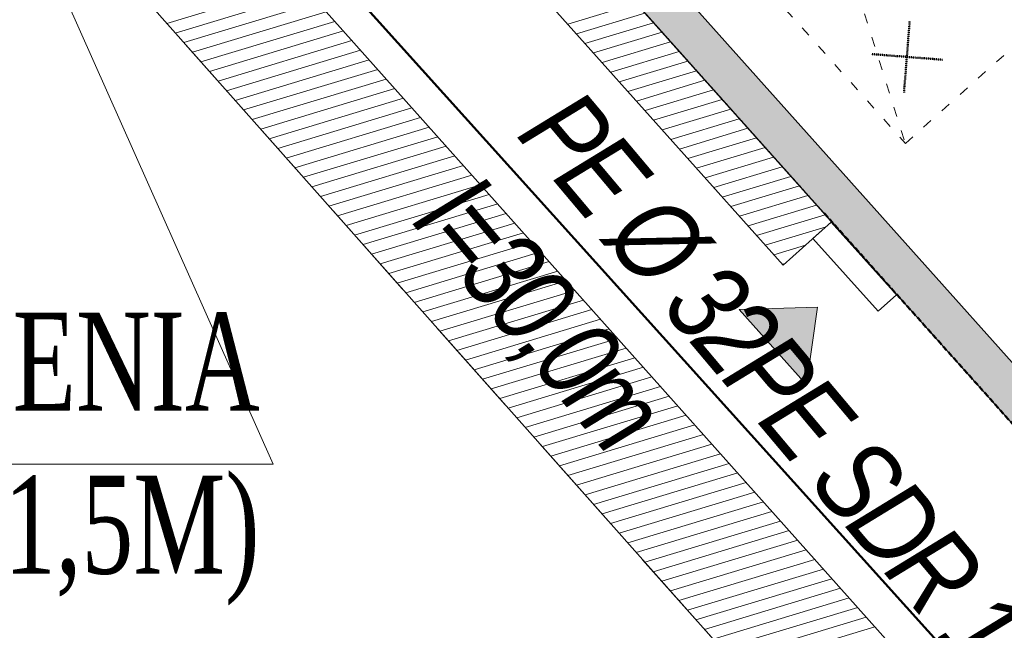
# Model space of a CAD drawing. Header units: centimetres. Extents: x 843425950 to 843478602, y 588811213 to 588851397.
# Tile 54 of 89: x 843442700 to 843443909, y 588830921 to 588831671. Entities that reach past the tile are written whole.
import ezdxf
from ezdxf import colors
from ezdxf.entities.mleader import LeaderData, LeaderLine
from ezdxf.lldxf.tags import DXFTag
from ezdxf.math import Vec2, Vec3

# ---------------------------------------------------------------- set-up
doc = ezdxf.new("R2010")
doc.units = ezdxf.units.CM
doc.header["$MEASUREMENT"] = 0
for name, pattern in [('3', [1, 0.5, -0.5]), ('ACAD_ISO03W100', [30, 12, -18]), ('DASH2', [19.05, 12.7, -6.35])]:
    doc.linetypes.add(name, pattern=pattern)
doc.layers.get('0').update_dxf_attribs({"lineweight": 5})
for name, color, linetype, lineweight in [('0-hatch', 8, 'Continuous', 5), ('0-LINIA CIENKA', 8, 'Continuous', 9), ('0-LINIA ŚREDNIA', 2, 'Continuous', 30), ('_ nowe meble', 183, 'Continuous', 5), ('IS_gaz_ZEW', 40, 'GAS_LINE', 30), ('IS_lpg_proj_opis', 7, 'Continuous', 5), ('IS_Opisy_działek_Wodociag', 7, 'SOLID', 5), ('wymiarowanie', 123, 'Continuous', 5)]:
    doc.layers.add(name, color=color, linetype=linetype, lineweight=lineweight)
doc.layers.add('0-POWIERZCHNIA POMIESZCZEN', color=41, linetype='DASH2', lineweight=50, plot=False)
doc.layers.add('granica działki', color=7, linetype='3', lineweight=50, true_color=0xeb0000)
doc.layers.add('meble', color=7, linetype='Continuous', lineweight=5, true_color=0x8a8a8a)
doc.styles.add('IS_W-K_opisy', font='romans.shx', dxfattribs={"width": 0.7, "height": 20})
doc.styles.get("Standard").update_dxf_attribs({"font": 'ARIAL.TTF'})
tags = doc.linetypes.add('GAS_LINE', pattern='A,0.5,-0.2,["GAS",Standard,S=0.1,R=0,X=-0.1,Y=-0.05],-0.25', length=0.95).pattern_tags.tags
tags[6] = DXFTag(74, 10)
tags = doc.linetypes.add('SOLID', pattern=[10, 10, 0]).pattern_tags.tags
tags[6:7] = [DXFTag(74, 4), DXFTag(75, 0), DXFTag(340, '0'), DXFTag(46, 0.0), DXFTag(50, 0.0), DXFTag(44, 0.0), DXFTag(45, 0.0)]
tags[4:5] = [DXFTag(74, 4), DXFTag(75, 0), DXFTag(340, '0'), DXFTag(46, 0.0), DXFTag(50, 0.0), DXFTag(44, 0.0), DXFTag(45, 0.0)]
doc.dimstyles.new('1-100 do zagospod', dxfattribs={"dimscale": 0, "dimtxt": 75, "dimasz": 25, "dimexe": 3, "dimexo": 7, "dimgap": 25, "dimtad": 1, "dimlfac": 0.01, "dimrnd": 0.01, "dimzin": 9, "dimdsep": 46, "dimtxsty": 'Standard', "dimblk1": 'new', "dimblk2": 'new', "dimsah": 1, "dimcen": 12, "dimdle": 20, "dimse1": 1, "dimse2": 1, "dimclrd": 256, "dimclre": 3, "dimclrt": 256, "dimadec": 0, "dimazin": 0, "dimtfac": 15, "dimtix": 1, "dimtmove": 1, "dimatfit": 3, "dimldrblk": 'new', "dimfxl": 1, "dimtfill": 1, "dimtfillclr": 7, "dimtolj": 1, "dimtzin": 5, "dimlwd": -1, "dimarcsym": 0})
picture_1 = doc.add_image_def('image1.jpg', size_in_pixel=(6614, 4677))

# ---------------------------------------------------------------- blocks, each defined once
blk = doc.blocks.new('G$C4A0F54D5')
at = {"layer": '0-POWIERZCHNIA POMIESZCZEN', "ltscale": 0.5}
blk.add_lwpolyline([(133.7, -149.5), (0, 0), (-130.5, -116.8), (-700.9, 520.9)], dxfattribs=at)
blk = doc.blocks.new('_Oblique')
at = {"color": 0, "linetype": 'ByBlock', "lineweight": -2}
blk.add_line((-0.5, -0.5), (0.5, 0.5), dxfattribs=at)
blk = doc.blocks.new('My oblique')
at = {"xscale": 2.5, "yscale": 2.5, "zscale": 2.5, "rotation": 180}
blk.add_blockref('_Oblique', (139.09, 225.958), dxfattribs=at)
blk = doc.blocks.new('new')
at = {"ltscale": 0.1}
for p, q in [((0, -3.392), (0, 3.392)), ((-1.87, 0), (1.87, 0))]:
    blk.add_line(p, q, dxfattribs=at)
blk.add_blockref('My oblique', (-139.09, -225.958), dxfattribs=at)
blk = doc.blocks.new('*D1815')
at = {"layer": '0-LINIA CIENKA'}
blk.add_line((843443267.6, 588831939.5), (843444144.7, 588832724.1), dxfattribs=at)
at = {"layer": 'Defpoints', "color": 0}
for p in [(843444163.3, 588832740.8), (843444163.3, 588832740.8), (843443597.9, 588831532.8)]:
    blk.add_point(p, dxfattribs=at)
at = {"layer": '0-LINIA CIENKA', "linetype": 'ByBlock', "xscale": 25, "yscale": 25, "zscale": 25}
for p, rotation in [((843444163.3, 588832740.8), 41.81120468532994), ((843443248.9, 588831922.9), 221.81120468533)]:
    blk.add_blockref('new', p, dxfattribs=dict(at, rotation=rotation))
at = {"layer": '0-LINIA CIENKA', "lineweight": 5, "insert": (843443747.9, 588832285.1), "char_height": 75, "attachment_point": 5, "rotation": 221.8112, "bg_fill": 3, "box_fill_scale": 1.25, "bg_fill_color": 256, "bg_fill_true_color": 13158600, "bg_fill_transparency": 0}
blk.add_mtext('\\A1;12.27', dxfattribs=at)
blk = doc.blocks.new('G$CA5EE0E49')
at = {"layer": 'granica działki'}
for p, q in [((-90.5, -86.3), (90.5, 86.3)), ((86.3, -90.5), (-86.3, 90.5))]:
    blk.add_line(p, q, dxfattribs=at)
blk = doc.blocks.new('A$C2C086DCC')
at = {"layer": 'granica działki', "linetype": 'Continuous', "lineweight": 0}
blk.add_hatch(color=1, dxfattribs=at).paths.add_polyline_path([(88.5, 104.9), (177.1, 0), (0, 0)])
blk.add_lwpolyline([(88.5, 104.9), (177.1, 0), (0, 0), (88.5, 104.9)], dxfattribs=at)
blk = doc.blocks.new('G$C0D7D44DC')
at = {"layer": 'granica działki', "rotation": 188.8040009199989}
blk.add_blockref('A$C2C086DCC', (71.4, 117.2), dxfattribs=at)
blk = doc.blocks.new('_Closed')
at = {"color": 0, "linetype": 'ByBlock', "lineweight": -2}
for p, q in [((-1, 0.167), (0, 0)), ((-1, 0.167), (-1, -0.167)), ((0, 0), (-1, -0.167)), ((0, 0), (-1, 0))]:
    blk.add_line(p, q, dxfattribs=at)
blk = doc.blocks.new('PZT BARSZCZEWO')
at = {"layer": '0-hatch', "color": 63, "linetype": 'Continuous', "lineweight": 5, "transparency": 33554687}
for p, q in [((843443044.785, 588831715.652), (843442880.594, 588831666.044)), ((843443055.305, 588831703.863), (843442891.071, 588831654.243)), ((843443065.825, 588831692.075), (843442901.549, 588831642.442)), ((843443076.345, 588831680.286), (843442912.026, 588831630.64)), ((843443086.866, 588831668.498), (843442922.503, 588831618.839)), ((843443097.386, 588831656.71), (843442932.98, 588831607.038)), ((843443107.906, 588831644.921), (843442943.458, 588831595.236)), ((843443118.426, 588831633.133), (843442953.935, 588831583.435)), ((843443128.946, 588831621.344), (843442964.411, 588831571.634)), ((843443139.466, 588831609.556), (843442974.887, 588831559.832)), ((843443149.986, 588831597.768), (843442985.363, 588831548.03)), ((843443160.506, 588831585.979), (843442995.839, 588831536.228)), ((843443171.026, 588831574.191), (843443006.315, 588831524.427)), ((843443181.546, 588831562.403), (843443016.791, 588831512.625)), ((843443604.344, 588831525.508), (843443520.272, 588831500.107)), ((843443223.626, 588831515.249), (843443058.695, 588831465.418)), ((843443614.883, 588831513.725), (843443530.811, 588831488.324)), ((843443234.146, 588831503.461), (843443069.171, 588831453.616)), ((843443625.422, 588831501.942), (843443541.35, 588831476.542)), ((843443244.667, 588831491.672), (843443079.647, 588831441.815)), ((843443635.961, 588831490.16), (843443551.889, 588831464.759)), ((843443255.187, 588831479.884), (843443090.123, 588831430.013)), ((843443646.5, 588831478.377), (843443562.428, 588831452.977)), ((843443265.707, 588831468.095), (843443100.599, 588831418.211)), ((843443657.039, 588831466.595), (843443572.967, 588831441.194)), ((843443276.227, 588831456.307), (843443111.075, 588831406.409)), ((843443667.578, 588831454.812), (843443583.506, 588831429.411)), ((843443286.747, 588831444.519), (843443121.55, 588831394.608)), ((843443297.267, 588831432.73), (843443132.026, 588831382.806)), ((843443678.117, 588831443.029), (843443594.045, 588831417.629)), ((843443307.787, 588831420.942), (843443142.502, 588831371.004)), ((843443688.656, 588831431.247), (843443604.584, 588831405.846)), ((843443318.307, 588831409.154), (843443152.978, 588831359.203)), ((843443689.743, 588831416.608), (843443615.123, 588831394.063)), ((843443328.827, 588831397.365), (843443163.454, 588831347.401)), ((843443339.347, 588831385.577), (843443173.93, 588831335.599)), ((843443664.475, 588831394.007), (843443625.663, 588831382.281)), ((843443349.867, 588831373.788), (843443184.406, 588831323.797)), ((843443360.387, 588831362), (843443194.882, 588831311.996)), ((843443639.207, 588831371.406), (843443636.202, 588831370.498)), ((843443370.907, 588831350.212), (843443205.358, 588831300.194)), ((843443381.427, 588831338.423), (843443215.834, 588831288.392)), ((843443391.948, 588831326.635), (843443226.31, 588831276.591)), ((843443402.468, 588831314.846), (843443236.786, 588831264.789)), ((843443412.988, 588831303.058), (843443247.262, 588831252.987)), ((843443423.508, 588831291.27), (843443257.738, 588831241.185)), ((843443434.028, 588831279.481), (843443268.214, 588831229.384)), ((843443444.548, 588831267.693), (843443278.69, 588831217.582)), ((843443455.068, 588831255.905), (843443289.165, 588831205.78)), ((843443465.588, 588831244.116), (843443299.641, 588831193.978)), ((843443476.108, 588831232.328), (843443310.117, 588831182.177)), ((843443486.628, 588831220.539), (843443320.593, 588831170.375)), ((843443497.148, 588831208.751), (843443331.069, 588831158.573)), ((843443507.668, 588831196.963), (843443341.545, 588831146.772)), ((843443518.188, 588831185.174), (843443352.021, 588831134.97)), ((843443528.708, 588831173.386), (843443362.497, 588831123.168)), ((843443539.228, 588831161.597), (843443372.973, 588831111.366)), ((843443549.749, 588831149.809), (843443383.449, 588831099.565)), ((843443560.269, 588831138.021), (843443393.925, 588831087.763)), ((843443570.789, 588831126.232), (843443404.401, 588831075.961)), ((843443581.309, 588831114.444), (843443414.877, 588831064.16)), ((843443591.829, 588831102.656), (843443425.353, 588831052.358)), ((843443602.349, 588831090.867), (843443435.829, 588831040.556)), ((843443612.869, 588831079.079), (843443446.304, 588831028.754)), ((843443623.389, 588831067.29), (843443456.78, 588831016.953)), ((843443633.909, 588831055.502), (843443467.256, 588831005.151)), ((843443644.429, 588831043.714), (843443477.732, 588830993.349)), ((843443654.949, 588831031.925), (843443488.208, 588830981.548)), ((843443665.469, 588831020.137), (843443498.684, 588830969.746)), ((843443675.989, 588831008.348), (843443509.16, 588830957.944)), ((843443686.509, 588830996.56), (843443519.636, 588830946.142)), ((843443697.029, 588830984.772), (843443530.112, 588830934.341)), ((843443707.55, 588830972.983), (843443540.588, 588830922.539)), ((843443718.07, 588830961.195), (843443551.064, 588830910.737)), ((843443728.59, 588830949.407), (843443561.54, 588830898.936)), ((843443739.11, 588830937.618), (843443572.016, 588830887.134)), ((843443749.63, 588830925.83), (843443582.492, 588830875.332))]:
    blk.add_line(p, q, dxfattribs=at)
at = {"layer": '0-LINIA CIENKA', "lineweight": 5}
for points in [[(843445857.363, 588831898.62), (843447138.636, 588830466.158), (843445831.184, 588829296.701), (843444519.899, 588830762.833), (843444172.289, 588830452.214), (843441756.964, 588833158.734), (843441638.47, 588833065.138), (843442958.802, 588831577.953), (843445771.803, 588828408.952), (843447895.803, 588830292.952), (843443908.47, 588834857.138), (843443815.334, 588834783.579), (843444335.726, 588834198.473), (843445164.384, 588833239.094), (843445252.824, 588833317.828), (843445759.675, 588832737.738), (843445671.424, 588832658.801), (843446124.527, 588832138.211)], [(843443230.787, 588831823.752), (843443290.113, 588831876.817), (843443696.413, 588831422.574), (843443637.086, 588831369.509)]]:
    blk.add_lwpolyline(points, close=True, dxfattribs=at)
blk.add_lwpolyline([(843443230.787, 588831823.752), (843443637.086, 588831369.509), (843443696.413, 588831422.574)], dxfattribs=at)
at = {"layer": '_ nowe meble', "lineweight": 5}
blk.add_lwpolyline([(843443696.061, 588831422.272), (843443776.067, 588831332.823), (843443753.684, 588831312.848), (843443673.716, 588831402.259)], close=True, dxfattribs=at)
at = {"layer": 'granica działki', "color": 70, "linetype": 'DASH2', "lineweight": 5, "ltscale": 10}
blk.add_lwpolyline([(843445771.803, 588828408.952), (843447895.803, 588830292.952), (843443908.47, 588834857.138), (843443594.47, 588834609.138), (843442940.519, 588834093.6), (843441638.47, 588833065.138), (843442958.803, 588831577.952)], close=True, dxfattribs=at)
at = {"layer": 'wymiarowanie', "linetype": '3', "lineweight": 5}
blk.add_lwpolyline([(843442993.177, 588832209.296), (843444256.884, 588830796.54), (843444387.411, 588830913.287), (843445832.422, 588829297.766), (843446610.066, 588829993.334), (843446430.939, 588830193.682), (843446847.635, 588830566.397), (843445745.586, 588831798.591), (843445697.882, 588831755.922), (843445714.58, 588831737.255), (843445345.114, 588831406.785), (843444987.013, 588831807.141), (843445127.926, 588831933.181), (843444871.922, 588832219.396), (843444818.225, 588832171.367), (843444824.785, 588832164.034), (843444737.613, 588832086.062), (843443901.036, 588833021.331)], close=True, dxfattribs=at)
at = {"layer": '0-LINIA CIENKA', "lineweight": 5, "xscale": 0.35, "yscale": 0.35, "zscale": 0.35, "rotation": 41.81120468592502}
blk.add_blockref('G$CA5EE0E49', (843443788.918, 588831624.944), dxfattribs=at)
at = {"layer": '0-POWIERZCHNIA POMIESZCZEN', "lineweight": 5, "ltscale": 0.5}
blk.add_blockref('G$C4A0F54D5', (843444387.411, 588830913.287), dxfattribs=at)
at = {"layer": 'wymiarowanie', "lineweight": 5, "xscale": 0.6999999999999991, "yscale": 0.6999999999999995, "zscale": 0.7, "rotation": 123.0072033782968}
blk.add_blockref('G$C0D7D44DC', (843443679.067, 588831317.937), dxfattribs=at)
at = {"layer": 'wymiarowanie', "lineweight": 5, "ltscale": 0.5}
image = blk.add_image(picture_1, insert=(843431362.064, 588824232.532), size_in_units=(21007.289, 14855.018), rotation=0.1058354, dxfattribs=at)
image.dxf.flags = 7
at = {"layer": '0-LINIA CIENKA', "lineweight": 5}
dim = blk.add_linear_dim(base=(843444163.348, 588832740.763), p1=(843443597.861, 588831532.761), p2=(843444163.348, 588832740.763), angle=221.811205, dimstyle='1-100 do zagospod', override={"dimscale": 1}, dxfattribs=at)
dim.commit()
dim.dimension.update_dxf_attribs({"geometry": '*D1815', "text_midpoint": (843443747.911, 588832285.113)})
at = {"layer": 'wymiarowanie', "lineweight": 5, "ltscale": 0.5, "transparency": 33554687}
h = blk.add_hatch(color=0, dxfattribs=at)
h.dxf.hatch_style = 1
h.paths.add_polyline_path([(843445832.354, 588829297.705), (843446610.066, 588829993.334), (843446430.86, 588830193.611), (843446847.635, 588830566.397), (843445745.582, 588831798.595), (843445697.88, 588831755.927), (843445714.58, 588831737.255), (843445345.114, 588831406.785), (843444987.058, 588831807.182), (843445127.926, 588831933.182), (843444878.481, 588832212.063), (843444824.785, 588832164.034), (843444824.785, 588832164.034), (843444737.612, 588832086.062), (843443901.036, 588833021.331), (843442993.177, 588832209.296), (843444256.884, 588830796.54), (843444387.411, 588830913.287)])
h.paths.add_polyline_path([(843445836.289, 588829368.308), (843446539.458, 588829997.261), (843446360.252, 588830197.538), (843446777.035, 588830570.332), (843445758.347, 588831709.32), (843445341.176, 588831336.18), (843444916.461, 588831811.119), (843445057.325, 588831937.115), (843444874.547, 588832141.461), (843444858.119, 588832126.767), (843444733.679, 588832015.461), (843443897.103, 588832950.73), (843443063.78, 588832205.363), (843444260.817, 588830867.14), (843444391.346, 588830983.889)], flags=16)
at = {"layer": '0-hatch', "color": 63, "linetype": 'Continuous', "lineweight": 5, "transparency": 33554687}
for p, q in [((843443456.797, 588831690.465), (843443372.725, 588831665.064)), ((843443467.336, 588831678.682), (843443383.264, 588831653.282)), ((843443477.875, 588831666.9), (843443393.803, 588831641.499)), ((843443488.414, 588831655.117), (843443404.342, 588831629.716)), ((843443498.953, 588831643.334), (843443414.881, 588831617.934)), ((843443509.492, 588831631.552), (843443425.421, 588831606.151)), ((843443520.031, 588831619.769), (843443435.96, 588831594.368)), ((843443530.57, 588831607.986), (843443446.499, 588831582.586)), ((843443541.109, 588831596.204), (843443457.038, 588831570.803)), ((843443551.648, 588831584.421), (843443467.577, 588831559.02)), ((843443562.187, 588831572.638), (843443478.116, 588831547.238)), ((843443572.726, 588831560.856), (843443488.655, 588831535.455)), ((843443192.066, 588831550.614), (843443027.267, 588831500.823)), ((843443583.266, 588831549.073), (843443499.194, 588831523.672)), ((843443202.586, 588831538.826), (843443037.743, 588831489.021)), ((843443593.805, 588831537.29), (843443509.733, 588831511.89)), ((843443213.106, 588831527.037), (843443048.219, 588831477.22))]:
    blk.add_line(p, q, dxfattribs=at)
at = {"layer": '0-LINIA ŚREDNIA', "lineweight": 5}
for points in [[(843445832.354, 588829297.705), (843446610.066, 588829993.334), (843446430.86, 588830193.611), (843446847.635, 588830566.397), (843445745.582, 588831798.595), (843445697.88, 588831755.927), (843445714.58, 588831737.255), (843445345.114, 588831406.785), (843444987.058, 588831807.182), (843445127.926, 588831933.182), (843444878.481, 588832212.063), (843444824.785, 588832164.034), (843444824.785, 588832164.034), (843444737.612, 588832086.062), (843443901.036, 588833021.331), (843442993.177, 588832209.296), (843444256.884, 588830796.54), (843444387.411, 588830913.287)], [(843445836.289, 588829368.308), (843446539.458, 588829997.261), (843446360.252, 588830197.538), (843446777.035, 588830570.332), (843445758.347, 588831709.32), (843445341.176, 588831336.18), (843444916.461, 588831811.119), (843445057.325, 588831937.115), (843444874.547, 588832141.461), (843444858.119, 588832126.767), (843444733.679, 588832015.461), (843443897.103, 588832950.73), (843443063.78, 588832205.363), (843444260.817, 588830867.14), (843444391.346, 588830983.889)]]:
    blk.add_lwpolyline(points, close=True, dxfattribs=at)
at = {"layer": 'meble', "linetype": 'ACAD_ISO03W100', "lineweight": 5}
blk.add_lwpolyline([(843443120.472, 588832264.161), (843443787.151, 588831518.816), (843444122.556, 588831818.821), (843443455.878, 588832564.166), (843443120.472, 588832264.161), (843444122.556, 588831818.821), (843443455.878, 588832564.166), (843443787.151, 588831518.816)], dxfattribs=at)

msp = doc.modelspace()

# ---------------------------------------------------------------- block references
msp.add_blockref('PZT BARSZCZEWO', (0, 0))

# ---------------------------------------------------------------- next in the draw order: linework, layer by layer
at = {"layer": 'IS_gaz_ZEW', "linetype": 'GAS_LINE', "lineweight": 50, "ltscale": 200}
msp.add_line((843442521.86344, 588832355.01873), (843444265.46824, 588830420.3456), dxfattribs=at)

# ---------------------------------------------------------------- next in the draw order: texts
at = {"layer": 'IS_Opisy_działek_Wodociag', "insert": (843443384.88461, 588831592.96567), "char_height": 100, "width": 929.9829744, "attachment_point": 1, "rotation": 310.11216262}
msp.add_mtext('{\\T0.9;\\fArial Narrow|b0|i1|c238|p34;PE %%c 32PE SDR 11\\Pl=30,0m}', dxfattribs=at)

# ---------------------------------------------------------------- next in the draw order: leaders
at = {"layer": 'IS_lpg_proj_opis'}
ml = msp.add_multileader_mtext('Standard', dxfattribs=at)
ml.set_content('{\\fTimes New Roman|b0|i0|c238|p18;STREFA ZAGROŻENIA \\PWYBUCHEM (PROMIEŃ 1,5M)}', color=256, style='IS_W-K_opisy')
ml.set_leader_properties(color=256, linetype='ByLayer', lineweight=-1)
ml.set_arrow_properties(name='CLOSED')
ml.build(insert=Vec2(0, 0))
ml.multileader.update_dxf_attribs({"text_left_attachment_type": 6, "text_right_attachment_type": 6, "dogleg_length": 4.7257, "arrow_head_size": 29.53562})
ctx = ml.context
ctx.base_point, ctx.char_height, ctx.arrow_head_size, ctx.landing_gap_size, ctx.plane_origin, ctx.plane_x_axis, ctx.plane_y_axis = Vec3(843441284.01543, 588831125.85502), 120, 29.53562, 11.81425, Vec3(843440695.68759, 588832409.17122), Vec3(0.9999999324, -0.0003677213), Vec3(0.0003677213, 0.9999999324)
ctx.left_attachment, ctx.right_attachment, ctx.text_align_type, ctx.attachment_type = 6, 6, 2, 2
notes = []
notes.append((ctx, [(1, (1, 1, 0), (843443011.08328, 588831125.21994), (-0.9999999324, 0.0003677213), 4.7257, [(0, [(843442465.14837, 588832351.05835)], 256, [])])]))
ctx.mtext.insert, ctx.mtext.text_direction, ctx.mtext.rotation, ctx.mtext.alignment, ctx.mtext.flow_direction = Vec3(843442994.61164, 588831310.97944), Vec3(0.9999999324, -0.0003677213), 6.2828175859, 3, 5
for ctx, leaders in notes:
    for number, flags, end, landing, length, lines in leaders:
        leader = LeaderData()
        leader.index, (leader.has_last_leader_line, leader.has_dogleg_vector, leader.attachment_direction) = number, flags
        leader.last_leader_point, leader.dogleg_vector, leader.dogleg_length = Vec3(end), Vec3(landing), length
        for number, points, colour, breaks in lines:
            line = LeaderLine()
            line.index, line.vertices, line.color, line.breaks = number, Vec3.list(points), colors.encode_raw_color(colour), breaks
            leader.lines.append(line)
        ctx.leaders.append(leader)

doc.saveas('drawing.dxf')
